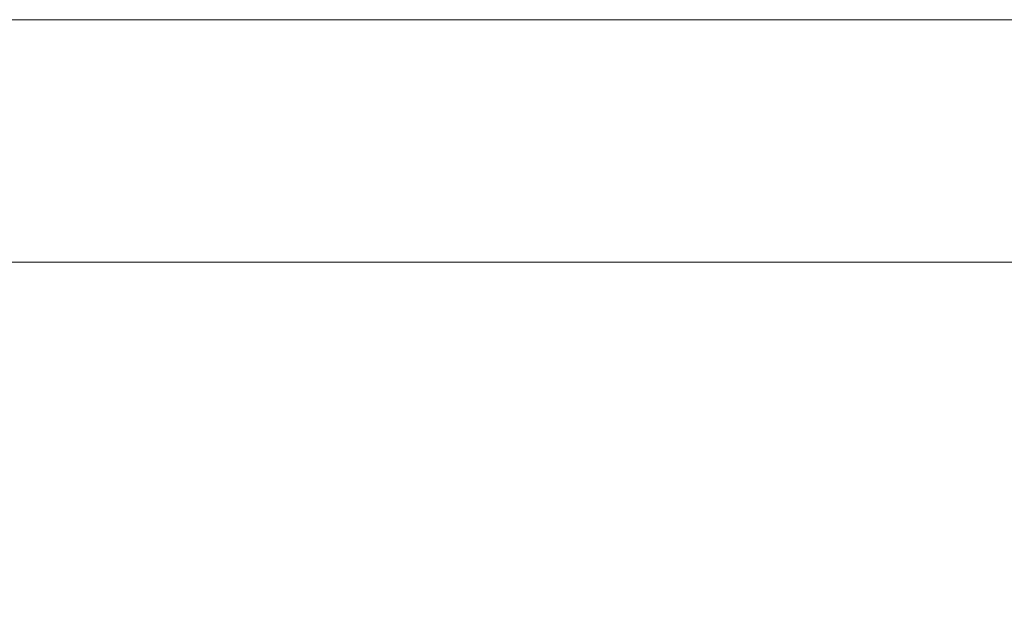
# Model space of a CAD drawing. Header units: millimetres. Extents: x 213386 to 506888, y 183055 to 450952.
# Tile 246 of 256: x 378879 to 378899, y 307960 to 307972. Entities that reach past the tile are written whole.
import ezdxf

# ---------------------------------------------------------------- set-up
doc = ezdxf.new("R2010")
doc.units = ezdxf.units.MM
doc.linetypes.add('ČÁRKOVANÁ', pattern=[19.049999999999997, 12.7, -6.35])
doc.layers.add('FASÁDA DETAILNÍ', color=255, linetype='Continuous', lineweight=0)

msp = doc.modelspace()

# ---------------------------------------------------------------- linework, layer by layer
at = {"layer": 'FASÁDA DETAILNÍ'}
msp.add_lwpolyline([(399616.6382373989, 284292.1544280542), (373036.6382373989, 284292.1544280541), (373036.6382373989, 307972.1544280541), (399616.6382373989, 307972.1544280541)], close=True, dxfattribs=at)
at = {"layer": 'FASÁDA DETAILNÍ', "linetype": 'ČÁRKOVANÁ', "ltscale": 5}
msp.add_lwpolyline([(399611.6382373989, 284297.1544280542), (373041.6382373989, 284297.1544280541), (373041.6382373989, 307967.1544280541), (399611.6382373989, 307967.1544280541)], close=True, dxfattribs=at)

doc.saveas('drawing.dxf')
